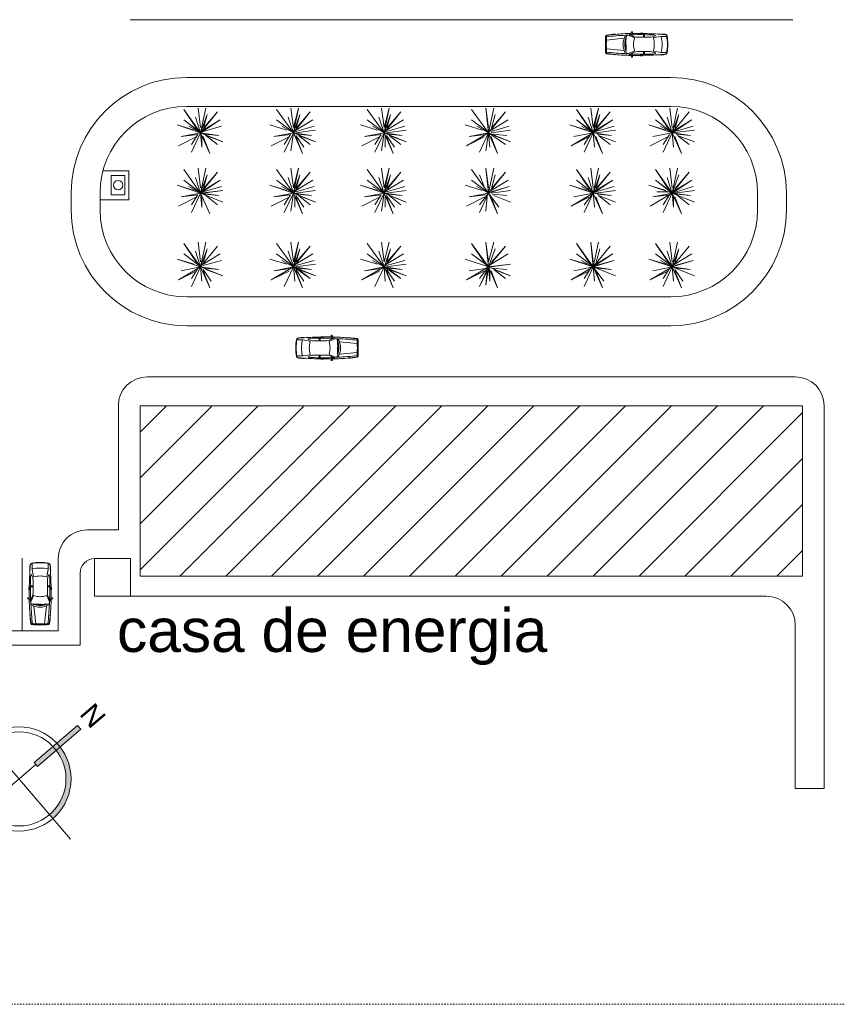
# Model space of a CAD drawing. Header units: metres. Extents: x -69 to 570, y -81 to 66.
# Tile 31 of 33: x 442 to 499, y -81 to -12. Entities that reach past the tile are written whole.
import ezdxf

# ---------------------------------------------------------------- set-up
doc = ezdxf.new("R2010")
doc.units = ezdxf.units.M
doc.linetypes.add('_Tracejado longo', pattern=[0.014288, 0.009525, -0.004763])
for name, color, linetype, lineweight in [('03', 250, 'Continuous', 9), ('A-DETL', 90, 'Continuous', 25), ('A-DETL-GENF', 92, 'Continuous', 25), ('A-DETL-THIN', 151, 'Continuous', 9), ('G-ANNO-TEXT', 231, 'Continuous', 9), ('LOCALIZAÇAO_dwg', 252, 'Continuous', 9)]:
    doc.layers.add(name, color=color, linetype=linetype, lineweight=lineweight)
doc.styles.add('Arial_11', font='arial.ttf', dxfattribs={"height": 3})
doc.styles.add('Arial_4', font='arial.ttf', dxfattribs={"height": 0.002})

# ---------------------------------------------------------------- blocks, each defined once
blk = doc.blocks.new('LOCALIZAÇAO_dwg_CARRO 11-4437321-LOCALIZAÇÃO')
at = {"layer": '03'}
for p, q in [((0.69, 0.697), (0.69, 0.716)), ((1.794, 0.823), (1.819, 0.862)), ((1.865, 0.882), (1.869, 0.882)), ((2.437, 0.76), (2.437, 0.749)), ((2.44, 0.777), (2.565, 0.777)), ((2.44, 0.767), (2.517, 0.767)), ((2.447, 0.739), (2.508, 0.739)), ((2.518, 0.749), (2.518, 0.759)), ((2.527, 0.757), (2.527, 0.748)), ((2.585, 0.757), (2.585, 0.748)), ((3.756, 0.709), (3.758, 0.728)), ((0.076, 0.533), (0.036, 0.533)), ((0.082, 0.63), (0.303, 0.654)), ((1.383, 0.016), (1.374, 0.017)), ((2.009, 0.464), (1.588, 0.637)), ((2.019, 0.533), (1.689, 0.669)), ((1.852, 0.674), (1.852, 0.602)), ((3.087, 0.496), (2.706, 0.496)), ((3.238, 0.519), (3.468, 0.592)), ((3.465, 0.629), (3.365, 0.659)), ((0.069, -0.308), (0.026, -0.255)), ((0.076, -0.533), (0.036, -0.533)), ((0.069, -0.307), (1.298, -0.428)), ((0.082, -0.631), (0.303, -0.655)), ((2.009, -0.464), (1.588, -0.637)), ((2.019, -0.533), (1.689, -0.669)), ((1.852, -0.674), (1.852, -0.602)), ((3.087, -0.496), (2.706, -0.496)), ((3.238, -0.519), (3.468, -0.592)), ((3.465, -0.629), (3.365, -0.659)), ((0.69, -0.697), (0.69, -0.716)), ((1.794, -0.823), (1.819, -0.862)), ((1.865, -0.882), (1.869, -0.882)), ((2.437, -0.76), (2.437, -0.749)), ((2.44, -0.767), (2.517, -0.767)), ((2.44, -0.777), (2.565, -0.777)), ((2.447, -0.739), (2.508, -0.739)), ((2.518, -0.749), (2.518, -0.759)), ((2.527, -0.757), (2.527, -0.748)), ((2.585, -0.757), (2.585, -0.748)), ((3.756, -0.709), (3.758, -0.728))]:
    blk.add_line(p, q, dxfattribs=at)
at = {"layer": '03', "flags": 128}
for points in [[(1.876, 0.872), (1.85, 0.713), (1.799, 0.694), (1.799, 0.656)], [(0.026, 0.254), (0.069, 0.307), (1.298, 0.428)], [(1.383, 0.015), (1.374, 0.014), (1.44, -0.555), (1.449, -0.554)], [(1.424, 0.509), (1.415, 0.509), (1.419, -0.064), (1.428, -0.064)], [(2.209, 0.496), (2.638, 0.496), (2.706, 0.496), (2.706, 0.679)], [(3.357, 0.471), (3.837, 0.553), (4.251, 0.553)], [(1.876, -0.872), (1.85, -0.713), (1.799, -0.694), (1.799, -0.656)], [(2.209, -0.496), (2.638, -0.496), (2.706, -0.496), (2.706, -0.679)], [(3.357, -0.471), (3.837, -0.553), (4.251, -0.553)]]:
    blk.add_lwpolyline(points, dxfattribs=at)
at = {"layer": '03'}
for centre, radius, start, end in [((1.977, -12.748), 13.526, 95.4579, 98.07666), ((1.977, -12.748), 13.506, 95.46564, 97.89577), ((1.86, -10.408), 11.166, 90.48914, 96.01179), ((1.806, 0.846), 0.212, 204.78419, 236.53665), ((2.025, 0.7), 0.267, 168.22298, 189.98368), ((1.808, 0.755), 0.0434, 160.42088, 180), ((2.002, 0.685), 0.25, 146.52929, 160.42088), ((1.872, 0.816), 0.0696, 117.51978, 138.96518), ((1.859, 0.841), 0.0416, 80.80671, 117.51978), ((2.164, -22.305), 23.067, 89.37169, 90.76063), ((1.867, 0.874), 0.00833, 350.80671, 80.80671), ((2.441, 0.751), 0.0263, 91.92644, 184.81044), ((2.42, 0.753), 0.0061, 200.04239, 315.25342), ((2.441, 0.751), 0.0164, 92.13133, 187.2433), ((2.164, -22.305), 23.067, 89.09734, 89.34375), ((2.447, 0.749), 0.01, 180, 270), ((2.508, 0.749), 0.01, 270, 0), ((2.517, 0.757), 0.01, 0, 90), ((2.556, 0.816), 0.0733, 246.83415, 293.16585), ((2.565, 0.757), 0.02, 0, 90), ((2.065, -25.837), 26.599, 86.35444, 88.88061), ((1.687, 0.555), 0.987, 356.53371, 11.76673), ((1.977, -29.37), 30.131, 85.88211, 86.61465), ((1.978, -29.336), 30.117, 85.87378, 86.61254), ((4.131, 0.569), 0.115, 10.45477, 85.29282), ((4.133, 0.56), 0.144, 10.27566, 85.28637), ((48.238, -1.061), 48.25, 178.05506, 178.73963), ((0.086, 0.574), 0.07, 98.07666, 178.05506), ((21.506, -0.393), 21.489, 177.39697, 178.95358), ((0.089, 0.581), 0.05, 97.89577, 177.1673), ((45.864, -1.002), 45.813, 178.0177, 178.74858), ((45.864, 1.002), 45.813, 181.25142, 181.9823), ((2.087, -16.634), 17.284, 92.27132, 96.68351), ((0.128, 0.581), 0.05, 97.89577, 177.1673), ((2.352, 0.031), 1.126, 147.49542, 181.59528), ((3.03, -0.033), 1.689, 163.02584, 178.88724), ((-2.107, -0.683), 3.558, 2.07609, 11.30635), ((2.142, -19.533), 20.183, 91.77938, 92.10117), ((-2.121, 0.196), 3.558, 355.81091, 5.04117), ((3.03, -0.033), 1.689, 158.48825, 161.88328), ((1.548, 0.55), 0.0959, 65.22486, 157.56321), ((2.306, -17.256), 17.935, 91.74302, 91.96985), ((1.781, 0.661), 0.0195, 202.27293, 342.80007), ((2.306, -17.256), 17.935, 88.95708, 91.61786), ((3.446, -0.036), 1.496, 161.90116, 178.60957), ((1.997, 0.438), 0.0288, 340.8387, 65.22486), ((2.209, 0.996), 0.5, 247.66255, 270), ((1.653, 0.555), 0.987, 356.53371, 7.1274), ((2.587, -17.099), 17.778, 87.57158, 89.61458), ((3.087, 0.996), 0.5, 270, 287.58922), ((3.366, 0.442), 0.03, 107.58922, 190.56427), ((0.05, -0.176), 3.343, 3.01726, 10.56427), ((3.336, 0.564), 0.1, 73.296, 87.57158), ((3.459, 0.61), 0.02, 295.0881, 73.296), ((3.843, 0.523), 0.03, 17.66847, 101.66126), ((1.652, 0.005), 2.281, 359.88354, 13.37753), ((0.714, -0.033), 3.585, 0.53266, 10.01497), ((0.709, -0.033), 3.619, 0.52768, 9.83979), ((48.238, 1.06), 48.25, 181.26037, 181.94494), ((0.086, -0.575), 0.07, 181.94494, 261.92334), ((21.506, 0.392), 21.489, 181.04642, 182.60303), ((0.089, -0.581), 0.05, 182.8327, 262.10423), ((2.087, 16.634), 17.284, 263.31649, 267.72868), ((0.128, -0.581), 0.05, 182.8327, 262.10423), ((1.977, 12.748), 13.526, 261.97353, 264.5421), ((1.977, 12.748), 13.506, 262.10423, 264.53436), ((2.352, -0.031), 1.126, 178.40472, 212.50458), ((3.03, 0.033), 1.689, 181.11276, 199.38195), ((2.142, 19.533), 20.183, 267.89883, 268.22062), ((3.03, 0.033), 1.689, 200.32879, 201.51175), ((3.03, 0.033), 1.689, 200.32879, 201.51175), ((1.548, -0.55), 0.0959, 202.43679, 294.77514), ((1.806, -0.846), 0.212, 123.46335, 155.21581), ((2.306, 17.256), 17.935, 268.03015, 268.25698), ((2.025, -0.7), 0.267, 170.01632, 191.77702), ((1.781, -0.661), 0.0195, 17.19993, 157.72707), ((2.306, 17.256), 17.935, 268.38214, 271.04292), ((3.446, 0.036), 1.496, 181.39043, 198.09884), ((1.997, -0.438), 0.0288, 294.77514, 19.1613), ((2.209, -0.996), 0.5, 90, 112.33745), ((1.653, -0.555), 0.987, 352.8726, 3.46629), ((1.687, -0.555), 0.987, 348.23327, 3.46629), ((2.587, 17.099), 17.778, 270.38542, 272.42842), ((3.087, -0.996), 0.5, 72.41078, 90), ((0.05, 0.176), 3.343, 349.43573, 356.98274), ((3.366, -0.442), 0.03, 169.43573, 252.41078), ((3.336, -0.564), 0.1, 272.42842, 286.704), ((3.459, -0.61), 0.02, 286.704, 64.9119), ((3.843, -0.523), 0.03, 258.33874, 342.33153), ((1.652, -0.005), 2.281, 346.62247, 0.11646), ((4.131, -0.569), 0.115, 274.70718, 349.54523), ((4.133, -0.56), 0.144, 274.71363, 349.72434), ((0.714, 0.033), 3.585, 349.98503, 359.46734), ((0.709, 0.033), 3.619, 350.16021, 359.47232), ((1.86, 10.408), 11.166, 263.98821, 269.51086), ((1.808, -0.755), 0.0434, 180, 199.57912), ((2.002, -0.685), 0.25, 199.57912, 213.47071), ((1.872, -0.816), 0.0696, 221.03482, 242.48022), ((1.859, -0.841), 0.0416, 242.48022, 279.19329), ((2.164, 22.305), 23.067, 269.23937, 270.62831), ((1.867, -0.874), 0.00833, 279.19329, 9.19329), ((2.42, -0.753), 0.0061, 44.74658, 159.95761), ((2.441, -0.751), 0.0263, 175.18956, 268.07356), ((2.441, -0.751), 0.0164, 172.7567, 267.86867), ((2.164, 22.305), 23.067, 270.65625, 270.90266), ((2.447, -0.749), 0.01, 90, 180), ((2.508, -0.749), 0.01, 0, 90), ((2.517, -0.757), 0.01, 270, 0), ((2.556, -0.816), 0.0733, 66.83415, 113.16585), ((2.565, -0.757), 0.02, 270, 360), ((2.065, 25.837), 26.599, 271.11939, 273.64556), ((1.977, 29.37), 30.131, 273.38535, 274.11789), ((1.978, 29.336), 30.117, 273.38746, 274.12622)]:
    blk.add_arc(centre, radius, start, end, dxfattribs=at)
blk = doc.blocks.new('LOCALIZAÇAO_dwg_CARRO 11-4437322-LOCALIZAÇÃO')
at = {"layer": '03'}
for p, q in [((0.69, 0.697), (0.69, 0.716)), ((1.794, 0.823), (1.819, 0.862)), ((1.865, 0.882), (1.869, 0.882)), ((2.437, 0.76), (2.437, 0.749)), ((2.44, 0.777), (2.565, 0.777)), ((2.44, 0.767), (2.517, 0.767)), ((2.447, 0.739), (2.508, 0.739)), ((2.518, 0.749), (2.518, 0.759)), ((2.527, 0.757), (2.527, 0.748)), ((2.585, 0.757), (2.585, 0.748)), ((3.756, 0.709), (3.758, 0.728)), ((0.076, 0.533), (0.036, 0.533)), ((0.082, 0.63), (0.303, 0.654)), ((1.383, 0.016), (1.374, 0.017)), ((2.009, 0.464), (1.588, 0.637)), ((2.019, 0.533), (1.689, 0.669)), ((1.852, 0.674), (1.852, 0.602)), ((3.087, 0.496), (2.706, 0.496)), ((3.238, 0.519), (3.468, 0.592)), ((3.465, 0.629), (3.365, 0.659)), ((0.069, -0.308), (0.026, -0.255)), ((0.076, -0.533), (0.036, -0.533)), ((0.069, -0.307), (1.298, -0.428)), ((0.082, -0.631), (0.303, -0.655)), ((2.009, -0.464), (1.588, -0.637)), ((2.019, -0.533), (1.689, -0.669)), ((1.852, -0.674), (1.852, -0.602)), ((3.087, -0.496), (2.706, -0.496)), ((3.238, -0.519), (3.468, -0.592)), ((3.465, -0.629), (3.365, -0.659)), ((0.69, -0.697), (0.69, -0.716)), ((1.794, -0.823), (1.819, -0.862)), ((1.865, -0.882), (1.869, -0.882)), ((2.437, -0.76), (2.437, -0.749)), ((2.44, -0.767), (2.517, -0.767)), ((2.44, -0.777), (2.565, -0.777)), ((2.447, -0.739), (2.508, -0.739)), ((2.518, -0.749), (2.518, -0.759)), ((2.527, -0.757), (2.527, -0.748)), ((2.585, -0.757), (2.585, -0.748)), ((3.756, -0.709), (3.758, -0.728))]:
    blk.add_line(p, q, dxfattribs=at)
at = {"layer": '03', "flags": 128}
for points in [[(1.876, 0.872), (1.85, 0.713), (1.799, 0.694), (1.799, 0.656)], [(0.026, 0.254), (0.069, 0.307), (1.298, 0.428)], [(1.383, 0.015), (1.374, 0.014), (1.44, -0.555), (1.449, -0.554)], [(1.424, 0.509), (1.415, 0.509), (1.419, -0.064), (1.428, -0.064)], [(2.209, 0.496), (2.638, 0.496), (2.706, 0.496), (2.706, 0.679)], [(3.357, 0.471), (3.837, 0.553), (4.251, 0.553)], [(1.876, -0.872), (1.85, -0.713), (1.799, -0.694), (1.799, -0.656)], [(2.209, -0.496), (2.638, -0.496), (2.706, -0.496), (2.706, -0.679)], [(3.357, -0.471), (3.837, -0.553), (4.251, -0.553)]]:
    blk.add_lwpolyline(points, dxfattribs=at)
at = {"layer": '03'}
for centre, radius, start, end in [((1.977, -12.748), 13.526, 95.4579, 98.07666), ((1.977, -12.748), 13.506, 95.46564, 97.89577), ((1.86, -10.408), 11.166, 90.48914, 96.01179), ((1.806, 0.846), 0.212, 204.78419, 236.53665), ((2.025, 0.7), 0.267, 168.22298, 189.98368), ((1.808, 0.755), 0.0434, 160.42088, 180), ((2.002, 0.685), 0.25, 146.52929, 160.42088), ((1.872, 0.816), 0.0696, 117.51978, 138.96518), ((1.859, 0.841), 0.0416, 80.80671, 117.51978), ((2.164, -22.305), 23.067, 89.37169, 90.76063), ((1.867, 0.874), 0.00833, 350.80671, 80.80671), ((2.441, 0.751), 0.0263, 91.92644, 184.81044), ((2.42, 0.753), 0.0061, 200.04239, 315.25342), ((2.441, 0.751), 0.0164, 92.13133, 187.2433), ((2.164, -22.305), 23.067, 89.09734, 89.34375), ((2.447, 0.749), 0.01, 180, 270), ((2.508, 0.749), 0.01, 270, 0), ((2.517, 0.757), 0.01, 0, 90), ((2.556, 0.816), 0.0733, 246.83415, 293.16585), ((2.565, 0.757), 0.02, 0, 90), ((2.065, -25.837), 26.599, 86.35444, 88.88061), ((1.687, 0.555), 0.987, 356.53371, 11.76673), ((1.977, -29.37), 30.131, 85.88211, 86.61465), ((1.978, -29.336), 30.117, 85.87378, 86.61254), ((4.131, 0.569), 0.115, 10.45477, 85.29282), ((4.133, 0.56), 0.144, 10.27566, 85.28637), ((48.238, -1.061), 48.25, 178.05506, 178.73963), ((0.086, 0.574), 0.07, 98.07666, 178.05506), ((21.506, -0.393), 21.489, 177.39697, 178.95358), ((0.089, 0.581), 0.05, 97.89577, 177.1673), ((45.864, -1.002), 45.813, 178.0177, 178.74858), ((45.864, 1.002), 45.813, 181.25142, 181.9823), ((2.087, -16.634), 17.284, 92.27132, 96.68351), ((0.128, 0.581), 0.05, 97.89577, 177.1673), ((2.352, 0.031), 1.126, 147.49542, 181.59528), ((3.03, -0.033), 1.689, 163.02584, 178.88724), ((-2.107, -0.683), 3.558, 2.07609, 11.30635), ((2.142, -19.533), 20.183, 91.77938, 92.10117), ((-2.121, 0.196), 3.558, 355.81091, 5.04117), ((3.03, -0.033), 1.689, 158.48825, 161.88328), ((1.548, 0.55), 0.0959, 65.22486, 157.56321), ((2.306, -17.256), 17.935, 91.74302, 91.96985), ((1.781, 0.661), 0.0195, 202.27293, 342.80007), ((2.306, -17.256), 17.935, 88.95708, 91.61786), ((3.446, -0.036), 1.496, 161.90116, 178.60957), ((1.997, 0.438), 0.0288, 340.8387, 65.22486), ((2.209, 0.996), 0.5, 247.66255, 270), ((1.653, 0.555), 0.987, 356.53371, 7.1274), ((2.587, -17.099), 17.778, 87.57158, 89.61458), ((3.087, 0.996), 0.5, 270, 287.58922), ((3.366, 0.442), 0.03, 107.58922, 190.56427), ((0.05, -0.176), 3.343, 3.01726, 10.56427), ((3.336, 0.564), 0.1, 73.296, 87.57158), ((3.459, 0.61), 0.02, 295.0881, 73.296), ((3.843, 0.523), 0.03, 17.66847, 101.66126), ((1.652, 0.005), 2.281, 359.88354, 13.37753), ((0.714, -0.033), 3.585, 0.53266, 10.01497), ((0.709, -0.033), 3.619, 0.52768, 9.83979), ((48.238, 1.06), 48.25, 181.26037, 181.94494), ((0.086, -0.575), 0.07, 181.94494, 261.92334), ((21.506, 0.392), 21.489, 181.04642, 182.60303), ((0.089, -0.581), 0.05, 182.8327, 262.10423), ((2.087, 16.634), 17.284, 263.31649, 267.72868), ((0.128, -0.581), 0.05, 182.8327, 262.10423), ((1.977, 12.748), 13.526, 261.97353, 264.5421), ((1.977, 12.748), 13.506, 262.10423, 264.53436), ((2.352, -0.031), 1.126, 178.40472, 212.50458), ((3.03, 0.033), 1.689, 181.11276, 199.38195), ((2.142, 19.533), 20.183, 267.89883, 268.22062), ((3.03, 0.033), 1.689, 200.32879, 201.51175), ((3.03, 0.033), 1.689, 200.32879, 201.51175), ((1.548, -0.55), 0.0959, 202.43679, 294.77514), ((1.806, -0.846), 0.212, 123.46335, 155.21581), ((2.306, 17.256), 17.935, 268.03015, 268.25698), ((2.025, -0.7), 0.267, 170.01632, 191.77702), ((1.781, -0.661), 0.0195, 17.19993, 157.72707), ((2.306, 17.256), 17.935, 268.38214, 271.04292), ((3.446, 0.036), 1.496, 181.39043, 198.09884), ((1.997, -0.438), 0.0288, 294.77514, 19.1613), ((2.209, -0.996), 0.5, 90, 112.33745), ((1.653, -0.555), 0.987, 352.8726, 3.46629), ((1.687, -0.555), 0.987, 348.23327, 3.46629), ((2.587, 17.099), 17.778, 270.38542, 272.42842), ((3.087, -0.996), 0.5, 72.41078, 90), ((0.05, 0.176), 3.343, 349.43573, 356.98274), ((3.366, -0.442), 0.03, 169.43573, 252.41078), ((3.336, -0.564), 0.1, 272.42842, 286.704), ((3.459, -0.61), 0.02, 286.704, 64.9119), ((3.843, -0.523), 0.03, 258.33874, 342.33153), ((1.652, -0.005), 2.281, 346.62247, 0.11646), ((4.131, -0.569), 0.115, 274.70718, 349.54523), ((4.133, -0.56), 0.144, 274.71363, 349.72434), ((0.714, 0.033), 3.585, 349.98503, 359.46734), ((0.709, 0.033), 3.619, 350.16021, 359.47232), ((1.86, 10.408), 11.166, 263.98821, 269.51086), ((1.808, -0.755), 0.0434, 180, 199.57912), ((2.002, -0.685), 0.25, 199.57912, 213.47071), ((1.872, -0.816), 0.0696, 221.03482, 242.48022), ((1.859, -0.841), 0.0416, 242.48022, 279.19329), ((2.164, 22.305), 23.067, 269.23937, 270.62831), ((1.867, -0.874), 0.00833, 279.19329, 9.19329), ((2.42, -0.753), 0.0061, 44.74658, 159.95761), ((2.441, -0.751), 0.0263, 175.18956, 268.07356), ((2.441, -0.751), 0.0164, 172.7567, 267.86867), ((2.164, 22.305), 23.067, 270.65625, 270.90266), ((2.447, -0.749), 0.01, 90, 180), ((2.508, -0.749), 0.01, 0, 90), ((2.517, -0.757), 0.01, 270, 0), ((2.556, -0.816), 0.0733, 66.83415, 113.16585), ((2.565, -0.757), 0.02, 270, 360), ((2.065, 25.837), 26.599, 271.11939, 273.64556), ((1.977, 29.37), 30.131, 273.38535, 274.11789), ((1.978, 29.336), 30.117, 273.38746, 274.12622)]:
    blk.add_arc(centre, radius, start, end, dxfattribs=at)
blk = doc.blocks.new('LOCALIZAÇAO_dwg_Norte1-4437323-LOCALIZAÇÃO')
at = {"layer": '03'}
h = blk.add_hatch(color=256, dxfattribs=at)
h.paths.add_polyline_path([(0.005149, 0), (0.004984, 0.001292), (0.0045, 0.002502), (0.003698, 0.003576), (0.002717, 0.004373), (0.001533, 0.004915), (0.00025, 0.005143), (0.00025, 0.007845), (-0.00025, 0.007845), (-0.00025, 0.0022), (0.00025, 0.0022), (0.00025, 0.004642), (0.001403, 0.004432), (0.002467, 0.00394), (0.003398, 0.003165), (0.004088, 0.0022), (0.004501, 0.001163), (0.004649, 0)], flags=0)
h.paths.add_polyline_path([(0, -0.005149), (0, -0.004649), (-0.001203, -0.00449), (-0.002324, -0.004026), (-0.003311, -0.003256), (-0.004026, -0.002324), (-0.00449, -0.001203), (-0.004649, 0), (-0.005149, 0), (-0.004973, -0.001333), (-0.004459, -0.002574), (-0.00361, -0.003664), (-0.002574, -0.004459), (-0.001333, -0.004973), (-0.000384, -0.005098)], flags=0)
blk.add_line((-0.007845, 0), (0.007845, 0), dxfattribs=at)
at = {"layer": '03', "flags": 128}
for points in [[(0.00025, 0.0022), (-0.00025, 0.0022), (-0.00025, 0.007845), (0.00025, 0.007845)], [(0, -0.008238), (0, 0.0022)]]:
    blk.add_lwpolyline(points, close=True, dxfattribs=at)
at = {"layer": '03'}
for radius in [0.005149, 0.004649]:
    blk.add_circle((0, 0), radius, dxfattribs=at)
at = {"layer": '03', "color": 7, "insert": (0, 0.010628), "char_height": 0.002, "width": 0.00239138, "attachment_point": 2, "line_spacing_factor": 0.938532, "style": 'Arial_4'}
blk.add_mtext('N', dxfattribs=at)

msp = doc.modelspace()

# ---------------------------------------------------------------- hatches: boundary and pattern name
at = {"layer": 'A-DETL-GENF', "lineweight": 9}
h = msp.add_hatch(dxfattribs=at)
h.set_pattern_fill('FP_10', color=1, style=0, pattern_type=2)
h.set_pattern_definition([(45, (192.008, 0), (-1.59099, 1.59099), [])])
h.paths.add_polyline_path([(450.2172, -50.8729), (496.1172, -50.8729), (496.1172, -39.0729), (450.2172, -39.0729)], flags=0)

# ---------------------------------------------------------------- linework, layer by layer
at = {"layer": 'A-DETL', "lineweight": 9}
for p, q in [((449.5355, -12.3423), (495.4355, -12.3423)), ((486.9983, -16.3423), (453.4488, -16.3423)), ((486.9983, -18.3423), (453.4488, -18.3423)), ((454.4156, -20.1728), (453.2456, -18.5528)), ((453.2456, -18.5528), (454.1456, -19.9028)), ((454.4156, -19.8128), (454.2356, -18.4628)), ((454.4156, -20.1728), (454.7756, -18.4628)), ((454.4156, -20.1728), (455.5856, -18.7328)), ((454.8656, -18.9128), (454.4156, -20.1728)), ((455.5856, -18.7328), (454.6147, -19.8539)), ((454.6147, -19.8539), (454.8656, -18.9128)), ((460.8416, -20.1728), (459.6716, -18.5528)), ((460.8416, -19.8128), (460.6616, -18.4628)), ((460.8416, -20.1728), (461.2016, -18.4628)), ((461.2016, -18.4628), (460.8416, -19.8128)), ((460.8416, -20.1728), (462.0116, -18.7328)), ((461.2916, -18.9128), (460.8416, -20.1728)), ((462.0116, -18.7328), (461.0407, -19.8539)), ((461.0407, -19.8539), (461.2916, -18.9128)), ((467.1227, -20.1728), (465.9527, -18.5528)), ((467.1227, -19.8128), (466.9427, -18.4628)), ((467.1227, -20.1728), (467.4827, -18.4628)), ((467.4827, -18.4628), (467.1227, -19.8128)), ((467.1227, -20.1728), (468.2927, -18.7328)), ((467.5727, -18.9128), (467.1227, -20.1728)), ((468.2927, -18.7328), (467.3218, -19.8539)), ((467.3218, -19.8539), (467.5727, -18.9128)), ((474.3629, -20.1728), (473.1929, -18.5528)), ((474.3629, -19.8128), (474.1829, -18.4628)), ((474.1829, -18.4628), (474.3629, -20.1728)), ((474.3629, -20.1728), (474.7229, -18.4628)), ((474.3629, -20.1728), (475.5329, -18.7328)), ((475.5329, -18.7328), (474.562, -19.8539)), ((474.562, -19.8539), (474.8129, -18.9128)), ((481.6223, -20.1728), (480.4523, -18.5528)), ((480.4523, -18.5528), (481.3523, -19.9028)), ((481.6223, -19.8128), (481.4423, -18.4628)), ((481.6223, -20.1728), (481.9823, -18.4628)), ((481.9823, -18.4628), (481.6223, -19.8128)), ((481.6223, -20.1728), (482.7923, -18.7328)), ((482.0723, -18.9128), (481.6223, -20.1728)), ((482.7923, -18.7328), (481.8214, -19.8539)), ((481.8214, -19.8539), (482.0723, -18.9128)), ((487.0966, -20.1728), (485.9266, -18.5528)), ((485.9266, -18.5528), (486.8266, -19.9028)), ((487.0966, -19.8128), (486.9166, -18.4628)), ((487.0966, -20.1728), (487.4566, -18.4628)), ((487.0966, -20.1728), (488.2666, -18.7328)), ((487.5466, -18.9128), (487.0966, -20.1728)), ((487.2957, -19.8539), (487.5466, -18.9128)), ((453.9656, -19.9928), (452.7956, -19.6328)), ((452.7956, -19.6328), (454.4156, -20.1728)), ((454.3256, -20.0828), (453.2456, -19.2728)), ((453.2456, -19.2728), (454.4156, -20.1728)), ((454.4156, -20.1728), (453.6056, -19.7228)), ((454.0556, -19.0928), (454.4156, -20.1728)), ((455.7656, -19.2728), (454.4156, -20.1728)), ((454.5956, -19.9928), (455.7656, -19.2728)), ((454.5956, -20.0828), (455.8556, -19.7228)), ((460.3916, -19.9928), (459.2216, -19.6328)), ((460.7516, -20.0828), (459.6716, -19.2728)), ((460.8416, -20.1728), (460.0316, -19.7228)), ((460.4816, -19.0928), (460.8416, -20.1728)), ((461.0216, -19.9928), (462.1916, -19.2728)), ((461.0216, -20.0828), (462.2816, -19.7228)), ((466.6727, -19.9928), (465.5027, -19.6328)), ((467.0327, -20.0828), (465.9527, -19.2728)), ((467.1227, -20.1728), (466.3127, -19.7228)), ((466.7627, -19.0928), (467.1227, -20.1728)), ((467.3027, -19.9928), (468.4727, -19.2728)), ((467.3027, -20.0828), (468.5627, -19.7228)), ((473.9129, -19.9928), (472.7429, -19.6328)), ((474.2729, -20.0828), (473.1929, -19.2728)), ((474.3629, -20.1728), (473.5529, -19.7228)), ((474.5429, -19.9928), (475.7129, -19.2728)), ((474.5429, -20.0828), (475.8029, -19.7228)), ((481.1723, -19.9928), (480.0023, -19.6328)), ((480.0023, -19.6328), (481.6223, -20.1728)), ((481.5323, -20.0828), (480.4523, -19.2728)), ((480.4523, -19.2728), (481.6223, -20.1728)), ((481.6223, -20.1728), (480.8123, -19.7228)), ((481.2623, -19.0928), (481.6223, -20.1728)), ((482.9723, -19.2728), (481.6223, -20.1728)), ((481.8023, -19.9928), (482.9723, -19.2728)), ((481.8023, -20.0828), (483.0623, -19.7228)), ((486.6466, -19.9928), (485.4766, -19.6328)), ((485.4766, -19.6328), (487.0966, -20.1728)), ((485.9266, -19.2728), (487.0966, -20.1728)), ((487.0966, -20.1728), (486.2866, -19.7228)), ((486.7366, -19.0928), (487.0966, -20.1728)), ((488.4466, -19.2728), (487.0966, -20.1728)), ((487.2766, -19.9928), (488.4466, -19.2728)), ((487.2766, -20.0828), (488.5366, -19.7228)), ((454.4156, -20.1728), (453.0656, -20.4428)), ((453.0656, -20.4428), (454.2199, -20.2879)), ((454.4156, -20.1728), (453.7856, -21.5228)), ((454.2199, -20.2879), (453.7856, -20.9828)), ((454.4156, -20.1728), (455.0456, -21.6128)), ((454.5056, -21.1628), (454.4156, -20.1728)), ((455.6756, -20.3528), (454.4156, -20.1728)), ((454.4156, -20.1728), (455.9456, -20.8028)), ((454.5056, -20.4428), (454.5056, -21.1628)), ((455.0456, -21.6128), (454.5956, -20.4428)), ((454.6856, -20.2628), (455.6756, -20.3528)), ((455.9456, -20.8028), (454.7756, -20.3528)), ((454.7756, -20.3528), (455.5856, -20.9828)), ((460.8416, -20.1728), (459.4916, -20.4428)), ((459.4916, -20.4428), (460.6459, -20.2879)), ((460.8416, -20.1728), (460.2116, -21.5228)), ((460.6459, -20.2879), (460.2116, -20.9828)), ((460.8416, -20.1728), (460.6616, -21.4328)), ((460.8416, -20.1728), (461.4716, -21.6128)), ((462.1016, -20.3528), (460.8416, -20.1728)), ((460.8416, -20.1728), (462.3716, -20.8028)), ((462.3716, -19.9928), (461.0216, -20.1728)), ((461.5616, -21.1628), (461.0216, -20.3528)), ((461.4716, -21.6128), (461.0216, -20.4428)), ((461.1116, -20.2628), (462.1016, -20.3528)), ((462.3716, -20.8028), (461.2016, -20.3528)), ((461.2016, -20.3528), (462.0116, -20.9828)), ((467.1227, -20.1728), (465.7727, -20.4428)), ((465.7727, -20.4428), (466.927, -20.2879)), ((467.1227, -20.1728), (466.4927, -21.5228)), ((466.927, -20.2879), (466.4927, -20.9828)), ((467.1227, -20.1728), (466.9427, -21.4328)), ((467.1227, -20.1728), (467.7527, -21.6128)), ((468.3827, -20.3528), (467.1227, -20.1728)), ((467.1227, -20.1728), (468.6527, -20.8028)), ((467.2127, -20.4428), (467.2127, -21.1628)), ((468.6527, -19.9928), (467.3027, -20.1728)), ((467.8427, -21.1628), (467.3027, -20.3528)), ((467.7527, -21.6128), (467.3027, -20.4428)), ((467.3927, -20.2628), (468.3827, -20.3528)), ((468.6527, -20.8028), (467.4827, -20.3528)), ((467.4827, -20.3528), (468.2927, -20.9828)), ((472.8329, -21.0728), (474.3629, -20.1728)), ((474.3629, -20.1728), (473.0129, -20.4428)), ((473.0129, -20.4428), (474.1672, -20.2879)), ((474.3629, -20.1728), (473.7329, -21.5228)), ((474.3629, -20.1728), (474.1829, -21.4328)), ((474.3629, -20.1728), (474.9929, -21.6128)), ((474.4529, -21.1628), (474.3629, -20.1728)), ((474.3629, -20.1728), (475.8929, -20.8028)), ((475.5329, -20.9828), (474.3629, -20.1728)), ((475.8929, -19.9928), (474.5429, -20.1728)), ((474.9929, -21.6128), (474.5429, -20.4428)), ((474.6329, -20.2628), (475.6229, -20.3528)), ((475.8929, -20.8028), (474.7229, -20.3528)), ((480.0923, -21.0728), (481.6223, -20.1728)), ((481.6223, -20.1728), (480.2723, -20.4428)), ((481.6223, -20.1728), (480.9923, -21.5228)), ((481.4266, -20.2879), (480.9923, -20.9828)), ((481.6223, -20.1728), (482.2523, -21.6128)), ((481.7123, -21.1628), (481.6223, -20.1728)), ((482.8823, -20.3528), (481.6223, -20.1728)), ((483.1523, -19.9928), (481.8023, -20.1728)), ((482.2523, -21.6128), (481.8023, -20.4428)), ((481.8923, -20.2628), (482.8823, -20.3528)), ((483.1523, -20.8028), (481.9823, -20.3528)), ((481.9823, -20.3528), (482.7923, -20.9828)), ((487.0966, -20.1728), (485.7466, -20.4428)), ((487.0966, -20.1728), (486.4666, -21.5228)), ((486.9009, -20.2879), (486.4666, -20.9828)), ((487.0966, -20.1728), (488.6266, -19.9928)), ((487.0966, -20.1728), (487.7266, -21.6128)), ((487.1866, -21.1628), (487.0966, -20.1728)), ((488.3566, -20.3528), (487.0966, -20.1728)), ((487.7266, -21.6128), (487.2766, -20.4428)), ((487.3666, -20.2628), (488.3566, -20.3528)), ((488.6266, -20.8028), (487.4566, -20.3528)), ((487.4566, -20.3528), (488.2666, -20.9828)), ((454.1129, -20.4591), (452.8856, -21.0728)), ((460.5389, -20.4591), (459.3116, -21.0728)), ((466.82, -20.4591), (465.5927, -21.0728)), ((474.0602, -20.4591), (472.8329, -21.0728)), ((481.3196, -20.4591), (480.0923, -21.0728)), ((486.7939, -20.4591), (485.5666, -21.0728)), ((447.6471, -22.8125), (449.4488, -22.8125)), ((448.2168, -23.1225), (449.1715, -23.1225)), ((448.2168, -24.4711), (448.2168, -23.1225)), ((449.1715, -23.1225), (449.1715, -24.4711)), ((449.4488, -22.8125), (449.4488, -24.8125)), ((454.4156, -24.3443), (453.2456, -22.7243)), ((454.4156, -23.9843), (454.2356, -22.6343)), ((454.4156, -24.3443), (454.7756, -22.6343)), ((454.4156, -24.3443), (455.5856, -22.9043)), ((454.8656, -23.0843), (454.4156, -24.3443)), ((455.5856, -22.9043), (454.6147, -24.0255)), ((454.6147, -24.0255), (454.8656, -23.0843)), ((460.8416, -24.3443), (459.6716, -22.7243)), ((460.8416, -23.9843), (460.6616, -22.6343)), ((460.8416, -24.3443), (461.2016, -22.6343)), ((461.2016, -22.6343), (460.8416, -23.9843)), ((460.8416, -24.3443), (462.0116, -22.9043)), ((461.2916, -23.0843), (460.8416, -24.3443)), ((462.0116, -22.9043), (461.0407, -24.0255)), ((461.0407, -24.0255), (461.2916, -23.0843)), ((467.1227, -24.3443), (465.9527, -22.7243)), ((467.1227, -23.9843), (466.9427, -22.6343)), ((467.1227, -24.3443), (467.4827, -22.6343)), ((467.4827, -22.6343), (467.1227, -23.9843)), ((467.1227, -24.3443), (468.2927, -22.9043)), ((467.5727, -23.0843), (467.1227, -24.3443)), ((468.2927, -22.9043), (467.3218, -24.0255)), ((467.3218, -24.0255), (467.5727, -23.0843)), ((474.3629, -24.3443), (473.1929, -22.7243)), ((473.7329, -23.0843), (474.0805, -23.9533)), ((474.3629, -23.9843), (474.1829, -22.6343)), ((474.1829, -22.6343), (474.3629, -24.3443)), ((474.3629, -24.3443), (474.7229, -22.6343)), ((474.3629, -24.3443), (475.5329, -22.9043)), ((475.5329, -22.9043), (474.562, -24.0255)), ((474.562, -24.0255), (474.8129, -23.0843)), ((481.6223, -24.3443), (480.4523, -22.7243)), ((480.4523, -22.7243), (481.3523, -24.0743)), ((481.6223, -23.9843), (481.4423, -22.6343)), ((481.6223, -24.3443), (481.9823, -22.6343)), ((481.6223, -24.3443), (482.7923, -22.9043)), ((482.0723, -23.0843), (481.6223, -24.3443)), ((482.7923, -22.9043), (481.8214, -24.0255)), ((481.8214, -24.0255), (482.0723, -23.0843)), ((486.8266, -24.0743), (485.9266, -22.7243)), ((485.9266, -22.7243), (487.0966, -24.3443)), ((487.0966, -23.9843), (486.9166, -22.6343)), ((487.0966, -24.3443), (487.4566, -22.6343)), ((488.2666, -22.9043), (487.0966, -24.3443)), ((487.0966, -24.3443), (487.5466, -23.0843)), ((487.2957, -24.0255), (488.2666, -22.9043)), ((453.9656, -24.1643), (452.7956, -23.8043)), ((452.7956, -23.8043), (454.4156, -24.3443)), ((454.3256, -24.2543), (453.2456, -23.4443)), ((453.2456, -23.4443), (454.4156, -24.3443)), ((454.0556, -23.2643), (454.4156, -24.3443)), ((455.7656, -23.4443), (454.4156, -24.3443)), ((454.5956, -24.1643), (455.7656, -23.4443)), ((460.3916, -24.1643), (459.2216, -23.8043)), ((459.2216, -23.8043), (460.8416, -24.3443)), ((460.7516, -24.2543), (459.6716, -23.4443)), ((460.4816, -23.2643), (460.8416, -24.3443)), ((461.0216, -24.1643), (462.1916, -23.4443)), ((466.6727, -24.1643), (465.5027, -23.8043)), ((465.5027, -23.8043), (467.1227, -24.3443)), ((467.0327, -24.2543), (465.9527, -23.4443)), ((466.7627, -23.2643), (467.1227, -24.3443)), ((467.3027, -24.1643), (468.4727, -23.4443)), ((473.9129, -24.1643), (472.7429, -23.8043)), ((474.2729, -24.2543), (473.1929, -23.4443)), ((474.5429, -24.1643), (475.7129, -23.4443)), ((481.1723, -24.1643), (480.0023, -23.8043)), ((480.0023, -23.8043), (481.6223, -24.3443)), ((480.4523, -23.4443), (481.6223, -24.3443)), ((481.2623, -23.2643), (481.6223, -24.3443)), ((482.9723, -23.4443), (481.6223, -24.3443)), ((481.8023, -24.1643), (482.9723, -23.4443)), ((486.6466, -24.1643), (485.4766, -23.8043)), ((485.4766, -23.8043), (487.0966, -24.3443)), ((487.0066, -24.2543), (485.9266, -23.4443)), ((485.9266, -23.4443), (487.0966, -24.3443)), ((486.7366, -23.2643), (487.0966, -24.3443)), ((488.4466, -23.4443), (487.0966, -24.3443)), ((487.2766, -24.1643), (488.4466, -23.4443)), ((445.4488, -25.5327), (445.4488, -24.3423)), ((447.4488, -25.5327), (447.4488, -24.3423)), ((449.1715, -24.4711), (448.2168, -24.4711)), ((454.4156, -24.3443), (453.0656, -24.6143)), ((453.0656, -24.6143), (454.2199, -24.4595)), ((454.4156, -24.3443), (453.6056, -23.8943)), ((454.4156, -24.3443), (453.7856, -25.6943)), ((454.2199, -24.4595), (453.7856, -25.1543)), ((454.4156, -24.3443), (455.9456, -24.1643)), ((454.4156, -24.3443), (455.0456, -25.7843)), ((454.5056, -25.3343), (454.4156, -24.3443)), ((455.6756, -24.5243), (454.4156, -24.3443)), ((454.4156, -24.3443), (455.9456, -24.9743)), ((454.5956, -24.2543), (455.8556, -23.8943)), ((455.9456, -24.1643), (454.5956, -24.3443)), ((454.6856, -24.4343), (455.6756, -24.5243)), ((454.7756, -24.5243), (455.5856, -25.1543)), ((460.8416, -24.3443), (459.4916, -24.6143)), ((459.4916, -24.6143), (460.6459, -24.4595)), ((460.8416, -24.3443), (460.0316, -23.8943)), ((460.8416, -24.3443), (460.2116, -25.6943)), ((460.6459, -24.4595), (460.2116, -25.1543)), ((460.8416, -24.3443), (460.6616, -25.6043)), ((460.8416, -24.3443), (461.4716, -25.7843)), ((462.1016, -24.5243), (460.8416, -24.3443)), ((460.8416, -24.3443), (462.3716, -24.9743)), ((461.0216, -24.2543), (462.2816, -23.8943)), ((462.3716, -24.1643), (461.0216, -24.3443)), ((461.5616, -25.3343), (461.0216, -24.5243)), ((461.1116, -24.4343), (462.1016, -24.5243)), ((462.3716, -24.9743), (461.2016, -24.5243)), ((461.2016, -24.5243), (462.0116, -25.1543)), ((467.1227, -24.3443), (465.7727, -24.6143)), ((465.7727, -24.6143), (466.927, -24.4595)), ((467.1227, -24.3443), (466.3127, -23.8943)), ((467.1227, -24.3443), (466.4927, -25.6943)), ((466.927, -24.4595), (466.4927, -25.1543)), ((467.1227, -24.3443), (466.9427, -25.6043)), ((467.1227, -24.3443), (467.7527, -25.7843)), ((468.3827, -24.5243), (467.1227, -24.3443)), ((467.1227, -24.3443), (468.6527, -24.9743)), ((467.3027, -24.2543), (468.5627, -23.8943)), ((468.6527, -24.1643), (467.3027, -24.3443)), ((467.8427, -25.3343), (467.3027, -24.5243)), ((467.3927, -24.4343), (468.3827, -24.5243)), ((468.6527, -24.9743), (467.4827, -24.5243)), ((467.4827, -24.5243), (468.2927, -25.1543)), ((474.3629, -24.3443), (473.0129, -24.6143)), ((473.0129, -24.6143), (474.1672, -24.4595)), ((474.3629, -24.3443), (473.5529, -23.8943)), ((473.7329, -25.1543), (474.3629, -24.3443)), ((474.3629, -24.3443), (473.7329, -25.6943)), ((475.8029, -23.8943), (474.3629, -24.3443)), ((474.3629, -24.3443), (474.9929, -25.7843)), ((474.3629, -24.3443), (475.0829, -25.3343)), ((474.5429, -24.2543), (475.8029, -23.8943)), ((475.8929, -24.1643), (474.5429, -24.3443)), ((474.6329, -24.4343), (475.6229, -24.5243)), ((475.8929, -24.9743), (474.7229, -24.5243)), ((480.0923, -25.2443), (481.6223, -24.3443)), ((481.6223, -24.3443), (480.2723, -24.6143)), ((481.6223, -24.3443), (480.8123, -23.8943)), ((480.9923, -25.1543), (481.6223, -24.3443)), ((481.6223, -24.3443), (480.9923, -25.6943)), ((481.6223, -24.3443), (482.2523, -25.7843)), ((481.7123, -25.3343), (481.6223, -24.3443)), ((482.8823, -24.5243), (481.6223, -24.3443)), ((481.8023, -24.2543), (483.0623, -23.8943)), ((483.1523, -24.1643), (481.8023, -24.3443)), ((481.8923, -24.4343), (482.8823, -24.5243)), ((483.1523, -24.9743), (481.9823, -24.5243)), ((481.9823, -24.5243), (482.7923, -25.1543)), ((487.0966, -24.3443), (485.5666, -25.2443)), ((487.0966, -24.3443), (485.7466, -24.6143)), ((485.7466, -24.6143), (486.9009, -24.4595)), ((486.0166, -24.2543), (486.8266, -24.2543)), ((487.0966, -24.3443), (486.4666, -25.6943)), ((486.9009, -24.4595), (486.4666, -25.1543)), ((487.0966, -24.3443), (488.5366, -23.8943)), ((487.7266, -25.7843), (487.0966, -24.3443)), ((487.1866, -25.3343), (487.0966, -24.3443)), ((488.3566, -24.5243), (487.0966, -24.3443)), ((487.0966, -24.3443), (488.6266, -24.9743)), ((488.6266, -24.1643), (487.2766, -24.3443)), ((487.3666, -24.4343), (488.3566, -24.5243)), ((487.4566, -24.5243), (488.2666, -25.1543)), ((492.9983, -25.5327), (492.9983, -24.3423)), ((494.9983, -25.5327), (494.9983, -24.3423)), ((449.4488, -24.8125), (447.4488, -24.8125)), ((454.1129, -24.6307), (452.8856, -25.2443)), ((454.5056, -24.6143), (454.5056, -25.3343)), ((460.5389, -24.6307), (459.3116, -25.2443)), ((460.9316, -24.6143), (460.9316, -25.3343)), ((461.4716, -25.7843), (461.0216, -24.6143)), ((466.82, -24.6307), (465.5927, -25.2443)), ((467.2127, -24.6143), (467.2127, -25.3343)), ((467.7527, -25.7843), (467.3027, -24.6143)), ((474.0602, -24.6307), (472.8329, -25.2443)), ((474.1829, -25.6043), (474.2729, -24.6143)), ((474.9929, -25.7843), (474.5429, -24.6143)), ((481.3196, -24.6307), (480.0923, -25.2443)), ((482.2523, -25.7843), (481.8023, -24.6143)), ((487.1866, -24.6143), (487.1866, -25.3343)), ((487.2766, -24.6143), (487.7266, -25.7843)), ((454.4156, -29.4598), (453.2456, -27.8398)), ((453.2456, -27.8398), (454.1456, -29.1898)), ((454.4156, -29.0998), (454.2356, -27.7498)), ((454.4156, -29.4598), (454.7756, -27.7498)), ((460.8416, -29.4598), (459.6716, -27.8398)), ((460.8416, -29.0998), (460.6616, -27.7498)), ((460.8416, -29.4598), (461.2016, -27.7498)), ((461.2016, -27.7498), (460.8416, -29.0998)), ((467.1227, -29.4598), (465.9527, -27.8398)), ((467.1227, -29.0998), (466.9427, -27.7498)), ((467.4827, -27.7498), (467.1227, -29.0998)), ((474.3629, -29.4598), (473.1929, -27.8398)), ((473.1929, -27.8398), (474.0929, -29.1898)), ((474.3629, -29.0998), (474.1829, -27.7498)), ((474.1829, -27.7498), (474.3629, -29.4598)), ((474.7229, -27.7498), (474.3629, -29.0998)), ((481.6223, -29.4598), (480.4523, -27.8398)), ((480.4523, -27.8398), (481.3523, -29.1898)), ((481.6223, -29.0998), (481.4423, -27.7498)), ((481.4423, -27.7498), (481.6223, -29.4598)), ((481.6223, -29.4598), (481.9823, -27.7498)), ((487.0966, -29.4598), (485.9266, -27.8398)), ((485.9266, -27.8398), (486.8266, -29.1898)), ((487.0966, -29.0998), (486.9166, -27.7498)), ((487.0966, -29.4598), (487.4566, -27.7498)), ((454.3256, -29.3698), (453.2456, -28.5598)), ((454.0556, -28.3798), (454.4156, -29.4598)), ((454.4156, -29.4598), (455.5856, -28.0198)), ((454.8656, -28.1998), (454.4156, -29.4598)), ((454.5956, -29.2798), (455.7656, -28.5598)), ((454.6147, -29.141), (454.8656, -28.1998)), ((460.7516, -29.3698), (459.6716, -28.5598)), ((460.4816, -28.3798), (460.8416, -29.4598)), ((460.8416, -29.4598), (462.0116, -28.0198)), ((461.2916, -28.1998), (460.8416, -29.4598)), ((461.0216, -29.2798), (462.1916, -28.5598)), ((462.0116, -28.0198), (461.0407, -29.141)), ((461.0407, -29.141), (461.2916, -28.1998)), ((467.0327, -29.3698), (465.9527, -28.5598)), ((466.7627, -28.3798), (467.1227, -29.4598)), ((467.1227, -29.4598), (468.2927, -28.0198)), ((467.5727, -28.1998), (467.1227, -29.4598)), ((467.3027, -29.2798), (468.4727, -28.5598)), ((468.2927, -28.0198), (467.3218, -29.141)), ((467.3218, -29.141), (467.5727, -28.1998)), ((474.2729, -29.3698), (473.1929, -28.5598)), ((475.5329, -28.0198), (474.3629, -29.4598)), ((474.3629, -29.4598), (474.8129, -28.1998)), ((474.5429, -29.2798), (475.7129, -28.5598)), ((474.562, -29.141), (475.5329, -28.0198)), ((481.5323, -29.3698), (480.4523, -28.5598)), ((481.6223, -29.4598), (482.7923, -28.0198)), ((482.9723, -28.5598), (481.6223, -29.4598)), ((481.8023, -29.2798), (482.9723, -28.5598)), ((481.8214, -29.141), (482.0723, -28.1998)), ((487.0066, -29.3698), (485.9266, -28.5598)), ((486.7366, -28.3798), (487.0966, -29.4598)), ((487.0966, -29.4598), (488.2666, -28.0198)), ((487.5466, -28.1998), (487.0966, -29.4598)), ((487.2766, -29.2798), (488.4466, -28.5598)), ((487.2957, -29.141), (487.5466, -28.1998)), ((453.9656, -29.2798), (452.7956, -28.9198)), ((452.7956, -28.9198), (454.4156, -29.4598)), ((454.5956, -29.3698), (455.8556, -29.0098)), ((460.3916, -29.2798), (459.2216, -28.9198)), ((460.8416, -29.4598), (460.0316, -29.0098)), ((461.0216, -29.3698), (462.2816, -29.0098)), ((462.3716, -29.2798), (461.0216, -29.4598)), ((466.6727, -29.2798), (465.5027, -28.9198)), ((467.1227, -29.4598), (466.3127, -29.0098)), ((467.3027, -29.3698), (468.5627, -29.0098)), ((468.6527, -29.2798), (467.3027, -29.4598)), ((474.3629, -29.4598), (472.7429, -28.9198)), ((474.3629, -29.4598), (475.8929, -29.2798)), ((475.8929, -29.2798), (474.5429, -29.4598)), ((481.1723, -29.2798), (480.0023, -28.9198)), ((480.0023, -28.9198), (481.6223, -29.4598)), ((481.6223, -29.4598), (480.8123, -29.0098)), ((483.0623, -29.0098), (481.6223, -29.4598)), ((481.8023, -29.3698), (483.0623, -29.0098)), ((486.6466, -29.2798), (485.4766, -28.9198)), ((485.4766, -28.9198), (487.0966, -29.4598)), ((487.0966, -29.4598), (486.2866, -29.0098)), ((488.5366, -29.0098), (487.0966, -29.4598)), ((487.2766, -29.3698), (488.5366, -29.0098)), ((452.8856, -30.3598), (454.4156, -29.4598)), ((454.1129, -29.7462), (452.8856, -30.3598)), ((454.4156, -29.4598), (453.0656, -29.7298)), ((454.4156, -29.4598), (453.7856, -30.8098)), ((454.2199, -29.575), (453.7856, -30.2698)), ((454.4156, -29.4598), (455.0456, -30.8998)), ((454.5056, -30.4498), (454.4156, -29.4598)), ((455.6756, -29.6398), (454.4156, -29.4598)), ((454.4156, -29.4598), (455.9456, -30.0898)), ((455.1356, -30.4498), (454.5956, -29.6398)), ((455.0456, -30.8998), (454.5956, -29.7298)), ((454.6856, -29.5498), (455.6756, -29.6398)), ((455.9456, -30.0898), (454.7756, -29.6398)), ((459.3116, -30.3598), (460.8416, -29.4598)), ((460.5389, -29.7462), (459.3116, -30.3598)), ((460.8416, -29.4598), (459.4916, -29.7298)), ((459.4916, -29.7298), (460.6459, -29.575)), ((460.8416, -29.4598), (460.2116, -30.8098)), ((460.8416, -29.4598), (461.4716, -30.8998)), ((460.9316, -30.4498), (460.8416, -29.4598)), ((462.1016, -29.6398), (460.8416, -29.4598)), ((460.8416, -29.4598), (462.3716, -30.0898)), ((462.0116, -30.2698), (460.8416, -29.4598)), ((461.5616, -30.4498), (461.0216, -29.6398)), ((461.4716, -30.8998), (461.0216, -29.7298)), ((461.1116, -29.5498), (462.1016, -29.6398)), ((462.3716, -30.0898), (461.2016, -29.6398)), ((461.2016, -29.6398), (462.0116, -30.2698)), ((465.5927, -30.3598), (467.1227, -29.4598)), ((466.82, -29.7462), (465.5927, -30.3598)), ((467.1227, -29.4598), (465.7727, -29.7298)), ((465.7727, -29.7298), (466.927, -29.575)), ((467.1227, -29.4598), (466.4927, -30.8098)), ((467.1227, -29.4598), (467.7527, -30.8998)), ((467.2127, -30.4498), (467.1227, -29.4598)), ((468.3827, -29.6398), (467.1227, -29.4598)), ((467.1227, -29.4598), (468.6527, -30.0898)), ((468.2927, -30.2698), (467.1227, -29.4598)), ((467.8427, -30.4498), (467.3027, -29.6398)), ((467.7527, -30.8998), (467.3027, -29.7298)), ((467.3927, -29.5498), (468.3827, -29.6398)), ((468.6527, -30.0898), (467.4827, -29.6398)), ((467.4827, -29.6398), (468.2927, -30.2698)), ((474.3629, -29.4598), (472.8329, -30.3598)), ((472.8329, -30.3598), (474.0602, -29.7462)), ((474.1672, -29.575), (473.0129, -29.7298)), ((473.7329, -30.8098), (474.3629, -29.4598)), ((474.3629, -29.4598), (473.7329, -30.2698)), ((474.2729, -29.7298), (473.7329, -30.8098)), ((474.3629, -29.4598), (474.1829, -30.7198)), ((474.1829, -30.7198), (474.2729, -29.7298)), ((474.4529, -30.4498), (474.3629, -29.4598)), ((474.9929, -30.8998), (474.3629, -29.4598)), ((474.3629, -29.4598), (475.8929, -30.0898)), ((474.4529, -29.7298), (474.4529, -30.4498)), ((474.5429, -29.7298), (474.9929, -30.8998)), ((474.6329, -29.5498), (475.6229, -29.6398)), ((475.8929, -30.0898), (474.7229, -29.6398)), ((474.7229, -29.6398), (475.5329, -30.2698)), ((480.0923, -30.3598), (481.6223, -29.4598)), ((481.3196, -29.7462), (480.0923, -30.3598)), ((481.6223, -29.4598), (480.2723, -29.7298)), ((481.6223, -29.4598), (480.9923, -30.8098)), ((481.4266, -29.575), (480.9923, -30.2698)), ((481.6223, -29.4598), (482.2523, -30.8998)), ((481.7123, -30.4498), (481.6223, -29.4598)), ((482.8823, -29.6398), (481.6223, -29.4598)), ((481.6223, -29.4598), (483.1523, -30.0898)), ((481.6223, -29.4598), (482.3423, -30.4498)), ((482.2523, -30.8998), (481.8023, -29.7298)), ((481.8923, -29.5498), (482.8823, -29.6398)), ((485.5666, -30.3598), (487.0966, -29.4598)), ((486.7939, -29.7462), (485.5666, -30.3598)), ((487.0966, -29.4598), (485.7466, -29.7298)), ((487.0966, -29.4598), (486.4666, -30.8098)), ((486.9009, -29.575), (486.4666, -30.2698)), ((487.0966, -29.4598), (487.7266, -30.8998)), ((487.1866, -30.4498), (487.0966, -29.4598)), ((488.3566, -29.6398), (487.0966, -29.4598)), ((487.0966, -29.4598), (488.6266, -30.0898)), ((487.8166, -30.4498), (487.2766, -29.6398)), ((487.7266, -30.8998), (487.2766, -29.7298)), ((487.3666, -29.5498), (488.3566, -29.6398)), ((486.9983, -31.5327), (453.4488, -31.5327)), ((486.9983, -33.5327), (453.4488, -33.5327)), ((450.7172, -37.0729), (495.6172, -37.0729)), ((448.7172, -47.6652), (448.7172, -39.0729)), ((496.1172, -39.0729), (450.2172, -39.0729)), ((450.2172, -39.0729), (450.2172, -50.8729)), ((450.2172, -39.0729), (496.1172, -39.0729)), ((450.2172, -50.8729), (450.2172, -39.0729)), ((496.1172, -50.8729), (496.1172, -39.0729)), ((496.1172, -39.0729), (496.1172, -50.8729)), ((497.6172, -65.5729), (497.6172, -39.0729)), ((446.5488, -47.6652), (448.7172, -47.6652)), ((442.0488, -54.6642), (442.0488, -49.6236)), ((444.5488, -54.6642), (444.5488, -49.6652)), ((449.5685, -49.6652), (447.0685, -49.6652)), ((447.0685, -49.6652), (447.0685, -52.2652)), ((449.5685, -52.2652), (449.5685, -49.6652)), ((446.0685, -50.6652), (446.0685, -55.6642)), ((450.2172, -50.8729), (496.1172, -50.8729)), ((496.1172, -50.8729), (450.2172, -50.8729)), ((447.0685, -52.2652), (449.5685, -52.2652)), ((493.6172, -52.2729), (449.5702, -52.2729)), ((495.6172, -54.2729), (495.6172, -65.5729)), ((419.5488, -54.6642), (444.5488, -54.6642)), ((446.0685, -55.6642), (417.5488, -55.6642)), ((495.6172, -65.5729), (497.6172, -65.5729))]:
    msp.add_line(p, q, dxfattribs=at)
at = {"layer": 'A-DETL', "linetype": '_Tracejado longo', "lineweight": 9}
msp.add_line((532.9956, -80.5278), (290.401, -80.5278), dxfattribs=at)
at = {"layer": 'A-DETL', "lineweight": 9}
msp.add_circle((448.6941, -23.7968), 0.3246, dxfattribs=at)
for centre, radius, start, end in [((453.4488, -24.3423), 8, 90, 180), ((486.9983, -24.3423), 8, 0, 90), ((453.4488, -24.3423), 6, 90, 180), ((486.9983, -24.3423), 6, 0, 90), ((453.4488, -25.5327), 8, 180, 270), ((453.4488, -25.5327), 6, 180, 270), ((486.9983, -25.5327), 8, 270, 0), ((486.9983, -25.5327), 6, 270, 0), ((450.7172, -39.0729), 2, 90, 180), ((495.6172, -39.0729), 2, 0, 90), ((446.5488, -49.6652), 2, 90, 180), ((447.0685, -50.6652), 1, 90, 180), ((493.6172, -54.2729), 2, 0, 90)]:
    msp.add_arc(centre, radius, start, end, dxfattribs=at)
at = {"layer": 'A-DETL-THIN'}
for p, q in [((450.2172, -39.0729), (450.2172, -50.8729)), ((496.1172, -39.0729), (450.2172, -39.0729)), ((496.1172, -50.8729), (496.1172, -39.0729)), ((450.2172, -50.8729), (496.1172, -50.8729))]:
    msp.add_line(p, q, dxfattribs=at)

# ---------------------------------------------------------------- block references
at = {"layer": 'LOCALIZAÇAO_dwg', "color": 250, "extrusion": (0, 0, -1), "zscale": -1, "rotation": 180}
msp.add_blockref('LOCALIZAÇAO_dwg_CARRO 11-4437322-LOCALIZAÇÃO', (-482.4596, -14.0567), dxfattribs=at)
at = {"layer": 'LOCALIZAÇAO_dwg', "color": 250}
for p, rotation in [((465.3357, -35.0729), 180), ((443.2993, -54.2497), 89.99999999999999)]:
    msp.add_blockref('LOCALIZAÇAO_dwg_CARRO 11-4437321-LOCALIZAÇÃO', p, dxfattribs=dict(at, rotation=rotation))
at = {"layer": 'LOCALIZAÇAO_dwg', "color": 250, "xscale": 700.6808390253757, "yscale": 700.6808390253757, "zscale": 700.6808390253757, "rotation": 310.5382141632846}
msp.add_blockref('LOCALIZAÇAO_dwg_Norte1-4437323-LOCALIZAÇÃO', (441.8292, -64.9202), dxfattribs=at)

# ---------------------------------------------------------------- texts
at = {"layer": 'G-ANNO-TEXT', "color": 7, "insert": (448.6194, -53.1278), "char_height": 3, "width": 35.538989, "attachment_point": 1, "line_spacing_factor": 0.938532, "style": 'Arial_11'}
msp.add_mtext('casa de energia', dxfattribs=at)

doc.saveas('drawing.dxf')
